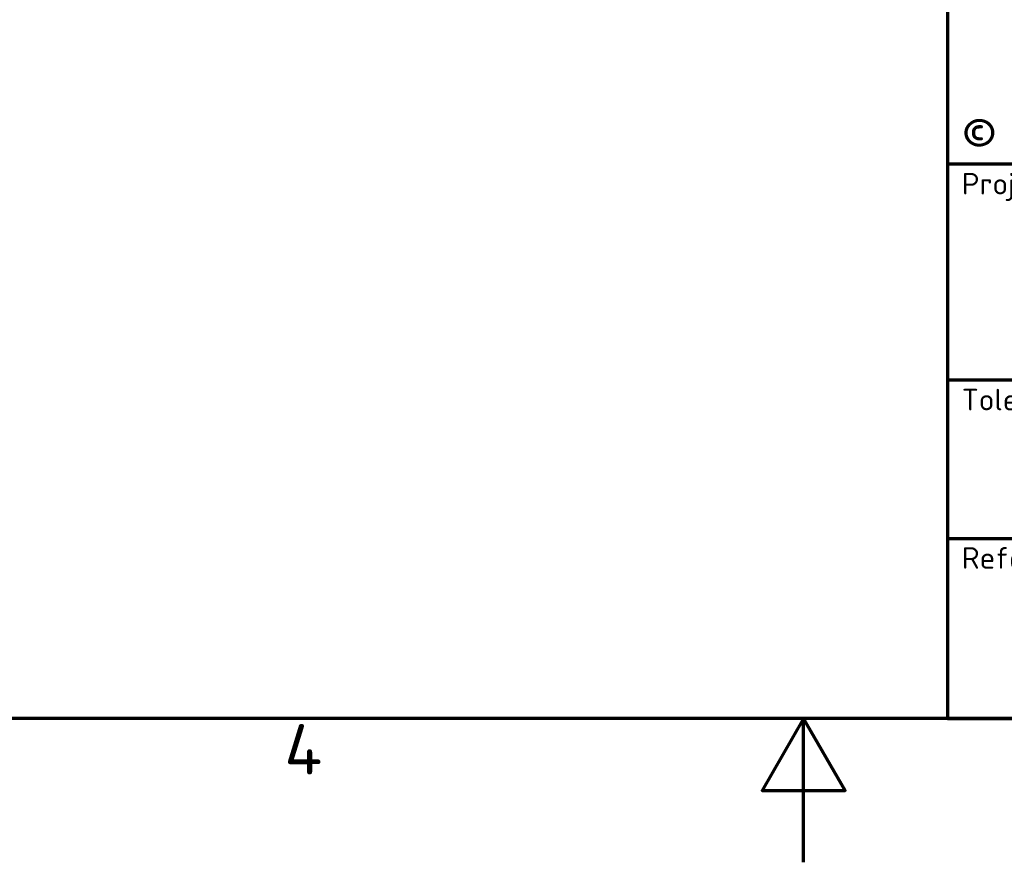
# Model space of a CAD drawing. Header units: millimetres. Extents: x 0 to 2100, y 0 to 1485.
# Tile 5 of 247: x 778 to 1120, y 0 to 293. Entities that reach past the tile are written whole.
import ezdxf
from ezdxf.enums import TextEntityAlignment as Align

# ---------------------------------------------------------------- set-up
doc = ezdxf.new("R2010")
doc.units = ezdxf.units.MM
doc.header["$LTSCALE"] = 5
doc.layers.get('0').update_dxf_attribs({"lineweight": 25})
doc.layers.add('Rahmen (ISO)', color=7, linetype='Continuous', lineweight=70)
doc.layers.add('Titel (ISO)', color=7, linetype='Continuous', lineweight=50)
doc.styles.add('Notiztext (DIN)', font='isocpeur.ttf')
doc.styles.add('Textstil13', font='isocpeur.ttf')
doc.styles.add('Textstil14', font='isocpeur.ttf')
doc.styles.add('Textstil19', font='isocpeur.ttf')

# ---------------------------------------------------------------- blocks, each defined once
blk = doc.blocks.new('Ränder Vorgaberahmen')
at = {"layer": 'Rahmen (ISO)', "flags": 128}
for points in [[(10, 10), (10, 287), (410, 287), (410, 10), (10, 10)], [(210, 0), (210, 10), (207.113, 5), (212.887, 5), (210, 10)]]:
    blk.add_lwpolyline(points, dxfattribs=at)
at = {"layer": 'Rahmen (ISO)', "insert": (173.903, 6.1), "char_height": 3.5, "attachment_point": 7, "style": 'Notiztext (DIN)'}
blk.add_mtext('4', dxfattribs=at)
blk = doc.blocks.new('Schriftfelder LEDitgo')
at = {"lineweight": 70}
for p, q in [((149.283, 182.656), (149.283, 99.828)), ((240.756, 138.328), (149.283, 138.328)), ((227.283, 123.328), (149.283, 123.328)), ((149.283, 112.328), (339.283, 112.328))]:
    blk.add_line(p, q, dxfattribs=at)
at = {"layer": 'Titel (ISO)', "lineweight": 70}
blk.add_line((149.283, 99.828), (339.283, 99.828), dxfattribs=at)
at = {"layer": 'Titel (ISO)', "insert": (150.283, 138.928), "char_height": 2.5, "attachment_point": 7, "style": 'Notiztext (DIN)'}
blk.add_mtext('\\fISOCPEUR|b0|i0;\\H2.5000;© 2017', dxfattribs=at)
at = {"layer": 'Titel (ISO)', "char_height": 1.5, "attachment_point": 1, "style": 'Notiztext (DIN)'}
for s, insert, width in [('\\fISOCPEUR|b0|i0;\\H1.5000;Projekt / Project', (150.283, 137.728), 17.90761), ('\\fISOCPEUR|b0|i0;\\H1.5000;Tolerierung / Tolerancing', (150.283, 122.728), 26.45814), ('\\fISOCPEUR|b0|i0;\\H1.5000;Referenz-Nr. / Refer. no', (150.283, 111.728), 26.45814)]:
    blk.add_mtext(s, dxfattribs=dict(at, insert=insert, width=width))
at = {"layer": 'Titel (ISO)'}
for tag, height, style, p in [('Werkstoff-Bezeichung_/_Material_Designation', 3.5, 'Notiztext (DIN)', (241.756, 178.156)), ('Werkstoff-Nr._/_Material_no.', 3.5, 'Notiztext (DIN)', (241.756, 167.492)), ('weitere_Spez._/_Add._Spec.', 3.5, 'Notiztext (DIN)', (291.019, 167.492)), ('Rohmaterial_/_Raw_Material', 3.5, 'Notiztext (DIN)', (293.752, 158.128)), ('Zusätzlicher_Titel_^MSuppplementary_title', 3.5, 'Notiztext (DIN)', (229.283, 123.828)), ('Referenz-Nr._/_Refer._no', 2.5, 'Textstil14', (150.283, 107.828))]:
    blk.add_attdef(tag, text='', height=height, dxfattribs=dict(at, style=style)).set_placement(p, align=Align.TOP_LEFT)
for tag, p, height, style in [('MASSE\\P2;_001', (241.406, 154.628), 3.5, 'Notiztext (DIN)'), ('VOLUMEN\\P3;_001', (266.99, 155.128), 2.5, 'Textstil14'), ('ERSTELLUNGSDATUM_001', (279.392, 149.578), 2.5, 'Textstil14'), ('KONSTRUKTEUR_001', (306.933, 149.585), 2.486, 'Textstil19'), ('BEZEICHNUNG_001', (228.783, 127.328), 5, 'Textstil13'), ('PROJEKT_001', (155.708, 127.328), 3.5, 'Notiztext (DIN)'), ('Anfänglicher_Ansichtsmaßstab_001', (176.095, 127.328), 3.5, 'Notiztext (DIN)'), ('Blattnummer_001', (328.033, 102.828), 5, 'Textstil13'), ('BAUTEILNUMMER_001', (203.933, 104.328), 3.5, 'Notiztext (DIN)'), ('REVISIONSNUMMER_001', (309.783, 102.828), 5, 'Textstil13'), ('Blattgröße_001', (193.32, 101.828), 3.5, 'Notiztext (DIN)')]:
    blk.add_attdef(tag, p, '', height=height, dxfattribs=dict(at, style=style))
for tag, height, style, p in [('KONTROLLDATUM', 2.5, 'Textstil14', (279.642, 145.828)), ('KONTROLLIERT_VON', 2.5, 'Textstil14', (307.181, 145.828)), ('GENEHM.DAT._KONSTR.', 2.486, 'Textstil19', (279.642, 140.828)), ('KONSTR._GEN._VON', 2.486, 'Textstil19', (307.181, 140.828))]:
    blk.add_attdef(tag, text='', height=height, dxfattribs=dict(at, style=style)).set_placement(p, align=Align.MIDDLE_LEFT)
at = {"layer": 'Titel (ISO)', "style": 'Notiztext (DIN)'}
for tag, p in [('Tolerierung_/_Tolerancing', (169.283, 118.828)), ('Allg._Toleranz_/_Gen._tol.', (208.32, 118.828))]:
    blk.add_attdef(tag, text='', height=3.5, dxfattribs=at).set_placement(p, align=Align.TOP_CENTER)

msp = doc.modelspace()

# ---------------------------------------------------------------- block references
at = {"xscale": 5, "yscale": 5, "zscale": 5}
for name, p in [('Ränder Vorgaberahmen', (0, 0)), ('Schriftfelder LEDitgo', (353.5874, -449.1403))]:
    msp.add_blockref(name, p, dxfattribs=at)

doc.saveas('drawing.dxf')
